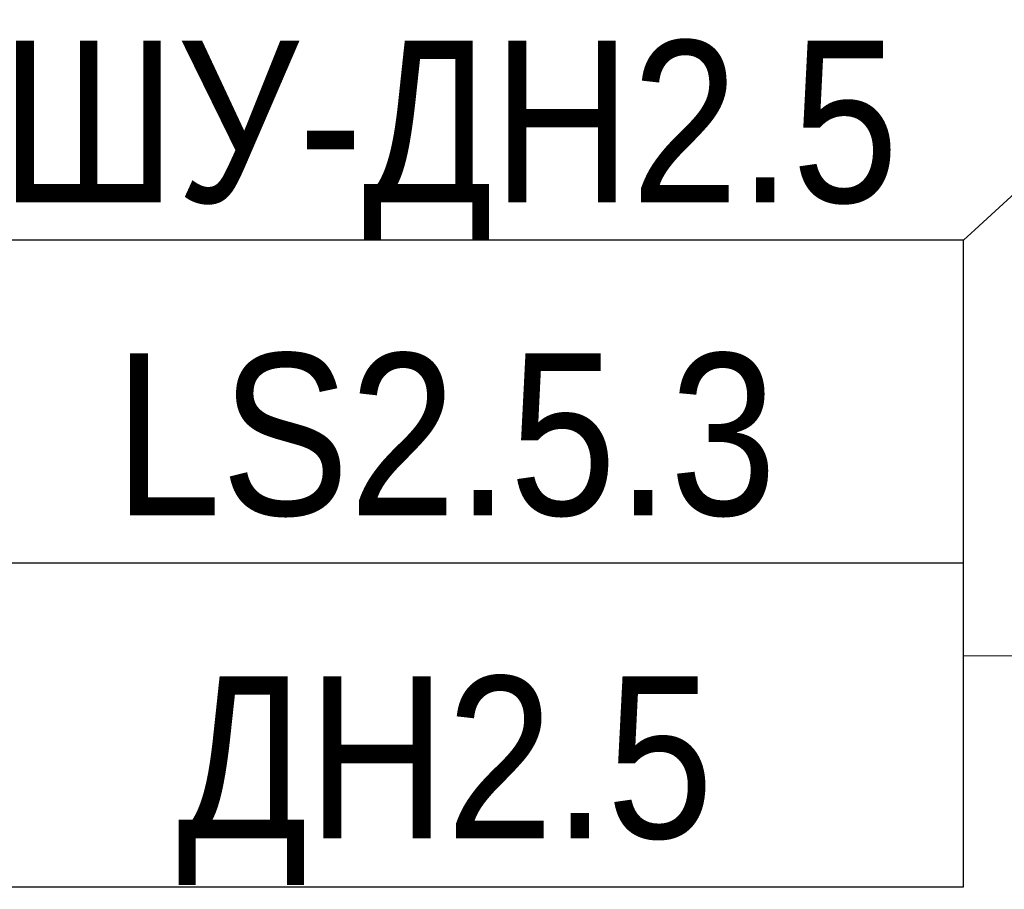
# Model space of a CAD drawing. Header units: millimetres. Extents: x -290 to 116110, y -2975 to 80225.
# Tile 233 of 247: x 91829 to 93349, y 44600 to 45944. Entities that reach past the tile are written whole.
import ezdxf
from ezdxf import colors
from ezdxf.entities.mleader import LeaderData, LeaderLine
from ezdxf.enums import TextEntityAlignment as Align
from ezdxf.math import Vec2, Vec3

# ---------------------------------------------------------------- set-up
doc = ezdxf.new("R2018")
doc.units = ezdxf.units.MM
doc.set_wipeout_variables(frame=1)
doc.layers.add('КИП_выноска', color=6, linetype='Continuous', lineweight=25)
doc.layers.add('Парковка', color=7, linetype='Continuous', lineweight=18)
doc.styles.add('Arial', font='arial.ttf', dxfattribs={"width": 0.85, "height": 350})
doc.styles.add('GOST 2.304', font='simplex.shx', dxfattribs={"width": 0.65, "oblique": 15})
doc.styles.get("Standard").update_dxf_attribs({"font": 'arial.ttf'})

# ---------------------------------------------------------------- blocks, each defined once
blk = doc.blocks.new('199_Парковочные места 3 класса и МГН - Малый класс-5604841-B2_-11_400__На лист секция 4_-11_400')
at = {"layer": 'Парковка', "color": 253, "true_color": 0xaaaaaa}
blk.add_line((0, 5300), (0, 0), dxfattribs=at)
blk = doc.blocks.new('135_SLK_GD_AR_rvt-1-B2_-11_400__На лист секция 4_-11_400')
at = {"layer": 'Парковка', "color": 253, "lineweight": 18, "true_color": 0xaaaaaa, "rotation": 270.0000000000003}
blk.add_blockref('199_Парковочные места 3 класса и МГН - Малый класс-5604841-B2_-11_400__На лист секция 4_-11_400', (-13046009.7, -9254000.3), dxfattribs=at)
blk = doc.blocks.new('A$Cc005853f')
at = {"lineweight": 5}
blk.add_blockref('135_SLK_GD_AR_rvt-1-B2_-11_400__На лист секция 4_-11_400', (13133512.8, 9298039.8), dxfattribs=at)
blk = doc.blocks.new('_None')
blk = doc.blocks.new('*U339')
at = {"color": 0, "linetype": 'Continuous', "lineweight": 30, "ltscale": 75, "width": 0.85, "flags": 104}
blk.add_attdef('ПРИМЕЧАНИЕ_1', text='', height=2.5, dxfattribs=at).set_placement((8, 3.611), align=Align.BOTTOM_CENTER)
at = {"color": 0, "lineweight": 30, "width": 0.85, "flags": 104}
blk.add_attdef('ПРИМЕЧАНИЕ_2', text='', height=2.5, dxfattribs=at).set_placement((8, -7.53), align=Align.BOTTOM_CENTER)
at = {"color": 0, "lineweight": 30, "style": 'GOST 2.304', "width": 0.85}
for tag, p in [('ИМЯ_КАБЕЛЯ_2', (8, -7.5)), ('ИМЯ_КАБЕЛЯ_3', (8, -12.5)), ('ИМЯ_КАБЕЛЯ_4', (8, -17.5)), ('ИМЯ_КАБЕЛЯ_5', (8, -22.5)), ('ИМЯ_КАБЕЛЯ_6', (8, -27.5)), ('ИМЯ_КАБЕЛЯ_7', (8, -32.5)), ('ИМЯ_КАБЕЛЯ_8', (8, -37.5)), ('ИМЯ_КАБЕЛЯ_9', (8, -42.5))]:
    blk.add_attdef(tag, text='', height=2.5, dxfattribs=at).set_placement(p, align=Align.BOTTOM_CENTER)
at = {"linetype": 'Continuous'}
blk.add_wipeout([(0, 2.5), (16, 2.5), (16, -2.5), (0, -2.5)], dxfattribs=at)
at = {"color": 0, "linetype": 'Continuous'}
blk.add_lwpolyline([(0, -2.5), (16, -2.5), (16, 2.5), (0, 2.5)], close=True, dxfattribs=at)
at = {"color": 0, "lineweight": 30, "style": 'GOST 2.304', "width": 0.85}
blk.add_attdef('ИМЯ_КАБЕЛЯ_1', text='', height=2.5, dxfattribs=at).set_placement((8, -2.5), align=Align.BOTTOM_CENTER)

msp = doc.modelspace()

# ---------------------------------------------------------------- block references
msp.add_blockref('A$Cc005853f', (2087, 921.7))

# ---------------------------------------------------------------- next in the draw order: leaders
at = {"layer": 'КИП_выноска'}
ml = msp.add_multileader_mtext('Standard', dxfattribs=at)
ml.set_content('ШУ-ДН2.5', color=256, style='Arial')
ml.set_leader_properties(color=256, linetype='ByLayer', lineweight=-1)
ml.set_arrow_properties(name='NONE')
ml.build(insert=Vec2(0, 0))
ml.multileader.update_dxf_attribs({"has_dogleg": 0, "text_left_attachment_type": 6, "text_right_attachment_type": 6, "dogleg_length": 0.5, "arrow_head_size": 300})
ctx = ml.context
ctx.base_point, ctx.char_height, ctx.arrow_head_size, ctx.landing_gap_size, ctx.plane_origin = Vec3(91733.8, 45603.2), 250, 300, 100, Vec3(92119.8, 44574.1)
ctx.left_attachment, ctx.right_attachment, ctx.text_align_type = 6, 6, 2
notes = []
notes.append((ctx, [(1, (1, 1, 0), (93286.7, 45603.2), (-1, 0), 0.5, [(0, [(94465, 46681.2)], 0, [])])]))
ctx.mtext.insert, ctx.mtext.alignment, ctx.mtext.flow_direction = Vec3(93186.2, 45911.5), 3, 5
ctx.mtext.has_bg_fill, ctx.mtext.bg_color, ctx.mtext.bg_scale_factor, ctx.mtext.bg_transparency, ctx.mtext.use_window_bg_color = 1, -1027028792, 1.5, 0, 1
for ctx, leaders in notes:
    for number, flags, end, landing, length, lines in leaders:
        leader = LeaderData()
        leader.index, (leader.has_last_leader_line, leader.has_dogleg_vector, leader.attachment_direction) = number, flags
        leader.last_leader_point, leader.dogleg_vector, leader.dogleg_length = Vec3(end), Vec3(landing), length
        for number, points, colour, breaks in lines:
            line = LeaderLine()
            line.index, line.vertices, line.color, line.breaks = number, Vec3.list(points), colors.encode_raw_color(colour), breaks
            leader.lines.append(line)
        ctx.leaders.append(leader)

# ---------------------------------------------------------------- next in the draw order: block references
ref = msp.add_blockref('*U339', (91686.2, 45353.2), dxfattribs=dict(at, xscale=100, yscale=100, zscale=100))
lines = msp.add_mtext('\\W0.8500;', dxfattribs={"layer": '0', "color": 0, "linetype": 'Continuous', "lineweight": 30, "ltscale": 75, "insert": (92486.2, 45714.3), "char_height": 2.5, "attachment_point": 1})
ref.add_attrib('ПРИМЕЧАНИЕ_1', '', (92486.2, 45714.3), dxfattribs={"flags": 104}).embed_mtext(lines)
ref.add_attrib('ИМЯ_КАБЕЛЯ_1', 'LS2.5.3', dxfattribs={"layer": '0', "color": 0, "lineweight": 30, "height": 250, "style": 'Arial', "width": 0.85}).set_placement((92486.2, 45103.2), align=Align.BOTTOM_CENTER)
lines = msp.add_mtext('\\W0.8500;', dxfattribs={"layer": '0', "color": 0, "lineweight": 30, "insert": (92486.2, 44600.2), "char_height": 2.5, "attachment_point": 1})
ref.add_attrib('ПРИМЕЧАНИЕ_2', '', (92486.2, 44600.2), dxfattribs={"flags": 104}).embed_mtext(lines)

# ---------------------------------------------------------------- next in the draw order: block references
ref = msp.add_blockref('*U339', (91686.2, 44854.2), dxfattribs=dict(at, xscale=100, yscale=100, zscale=100))
lines = msp.add_mtext('\\W0.8500;', dxfattribs={"layer": '0', "color": 0, "linetype": 'Continuous', "lineweight": 30, "ltscale": 75, "insert": (92486.2, 45215.3), "char_height": 2.5, "attachment_point": 1})
ref.add_attrib('ПРИМЕЧАНИЕ_1', '', (92486.2, 45215.3), dxfattribs={"flags": 104}).embed_mtext(lines)
ref.add_attrib('ИМЯ_КАБЕЛЯ_1', 'ДН2.5', dxfattribs={"layer": '0', "color": 0, "lineweight": 30, "height": 250, "style": 'Arial', "width": 0.85}).set_placement((92486.2, 44604.2), align=Align.BOTTOM_CENTER)

doc.saveas('drawing.dxf')
